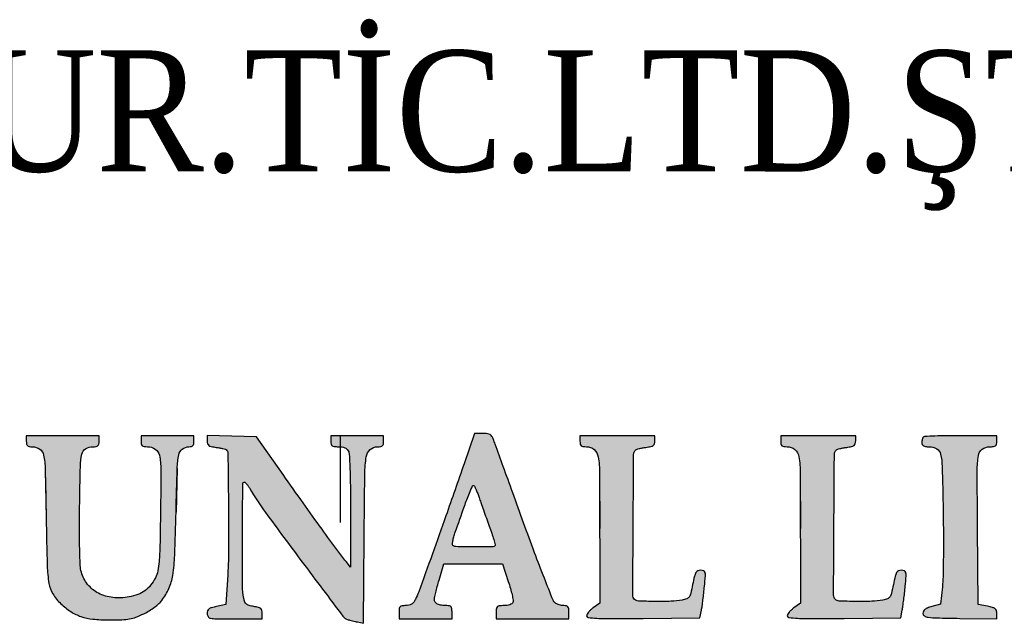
# Model space of a CAD drawing. Header units: inches. Extents: x 656 to 1264, y 0 to 424.
# Tile 9 of 15: x 1226 to 1241, y 9 to 18. Entities that reach past the tile are written whole.
import ezdxf
from ezdxf.enums import TextEntityAlignment as Align

# ---------------------------------------------------------------- set-up
doc = ezdxf.new("R2010")
doc.units = ezdxf.units.IN
doc.header["$MEASUREMENT"] = 0
doc.layers.add('.', color=7, linetype='Continuous', lineweight=15)
doc.layers.add('ANTET', color=7, linetype='Continuous', lineweight=15)
doc.styles.add('LOGO_TEXT', font='GARA.TTF', dxfattribs={"width": 0.75, "height": 8000.000000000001})

msp = doc.modelspace()

# ---------------------------------------------------------------- hatches: boundary and pattern name
at = {"layer": '.', "lineweight": 30}
h = msp.add_hatch(color=154, dxfattribs=at)
h.dxf.hatch_style = 1
edge = h.paths.add_edge_path()
edge.add_arc((1225.969810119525, 10.31831853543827), 2.453248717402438, 350.8924574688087, 357.8137453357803)
edge.add_arc((1189.169741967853, 11.72315875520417), 39.2801219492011, 357.8137955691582, 358.7291480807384)
edge.add_arc((1304.114133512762, 9.173188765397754), 75.69255086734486, 178.2430348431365, 178.7291314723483, ccw=False)
edge.add_arc((1229.667172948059, 11.45680731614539), 1.210574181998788, 168.8256833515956, 178.2430143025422, ccw=False)
edge.add_arc((1228.619957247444, 11.66367373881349), 0.1431218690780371, 127.9298456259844, 168.8256500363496, ccw=False)
edge.add_arc((1228.630632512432, 11.64997509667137), 0.1604889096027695, 90.38997477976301, 127.92976083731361, ccw=False)
edge.add_arc((1228.628495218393, 11.96398887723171), 0.1535321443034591, 270.3899654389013, 283.7423991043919)
edge.add_arc((1228.654763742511, 11.85657675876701), 0.04295457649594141, 283.74233723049, 318.1867463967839)
edge.add_arc((1228.649937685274, 11.8608938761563), 0.04942978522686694, 318.1866469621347, 349.6259781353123)
edge.add_line((1228.69855945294, 11.85199289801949), (1228.701257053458, 11.8717358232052))
edge.add_line((1228.701257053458, 11.8717358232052), (1228.702158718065, 11.89164178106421))
edge.add_line((1228.702158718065, 11.89164178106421), (1228.702158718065, 11.97232904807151))
edge.add_line((1228.702158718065, 11.97232904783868), (1228.314859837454, 11.97232904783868))
edge.add_line((1228.314859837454, 11.97232904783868), (1227.927560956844, 11.97232904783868))
edge.add_line((1227.927560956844, 11.97232904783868), (1227.927560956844, 11.89164178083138))
edge.add_arc((1228.153865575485, 11.8916418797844), 0.2263046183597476, 180.0000249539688, 190.8323121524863)
edge.add_arc((1227.971386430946, 11.85672546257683), 0.0405149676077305, 190.8323224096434, 229.5140437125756)
edge.add_arc((1227.978042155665, 11.86452214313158), 0.05076615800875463, 229.5140135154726, 262.7200198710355)
edge.add_arc((1228.022080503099, 12.20925682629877), 0.3983023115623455, 262.720128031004, 269.9999726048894)
edge.add_arc((1228.022080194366, 11.60616438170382), 0.2047901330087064, 55.90290472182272, 89.9999669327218, ccw=False)
edge.add_arc((1228.056586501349, 11.65713586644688), 0.1432370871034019, 11.365839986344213, 55.902833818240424, ccw=False)
edge.add_arc((1227.177778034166, 11.48048308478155), 1.039624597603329, -0.06416903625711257, 11.36579101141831, ccw=False)
edge.add_line((1228.217401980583, 11.47931874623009), (1228.216110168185, 11.17042049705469))
edge.add_line((1228.216110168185, 11.17042049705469), (1228.212927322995, 10.8615359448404))
edge.add_arc((1158.44936809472, 11.79402480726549), 69.76979096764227, 358.8246564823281, 359.2342062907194, ccw=False)
edge.add_arc((1224.211688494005, 10.4448132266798), 3.993631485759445, 355.5328887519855, 358.82464860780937, ccw=False)
edge.add_arc((1227.109137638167, 10.21845270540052), 1.0873536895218, 348.1756458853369, 355.5328750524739, ccw=False)
edge.add_arc((1227.766275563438, 10.08087798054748), 0.4159692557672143, 333.1002072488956, 348.1756351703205, ccw=False)
edge.add_arc((1227.572771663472, 10.17904693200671), 0.6329505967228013, 321.540650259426, 333.1002314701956, ccw=False)
edge.add_arc((1227.735851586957, 10.04951613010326), 0.4246880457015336, 305.95209080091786, 321.5406476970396, ccw=False)
edge.add_arc((1227.723423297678, 10.06665148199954), 0.4458560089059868, 290.7959475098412, 305.9521538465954, ccw=False)
edge.add_arc((1227.613595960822, 10.35583556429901), 0.7551931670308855, 280.58206474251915, 290.7959484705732, ccw=False)
edge.add_arc((1227.605074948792, 10.40145064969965), 0.8015973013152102, 263.6084080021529, 280.5820056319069, ccw=False)
edge.add_arc((1227.582396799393, 10.19900472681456), 0.5978851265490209, 242.4627871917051, 263.60843493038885, ccw=False)
edge.add_arc((1227.543139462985, 10.12371252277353), 0.5129730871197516, 219.3908523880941, 242.46283884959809, ccw=False)
edge.add_arc((1227.516234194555, 10.1016197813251), 0.4781595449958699, 195.0706837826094, 219.390880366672, ccw=False)
edge.add_arc((1227.499449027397, 10.09710006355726), 0.4607765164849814, 182.9700783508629, 195.0706904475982, ccw=False)
edge.add_arc((1235.393735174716, 10.5066874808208), 8.36568104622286, 181.5044672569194, 182.9700733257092, ccw=False)
edge.add_arc((1237.777398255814, 10.56929019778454), 10.75016606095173, 180.0012678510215, 181.5044583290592, ccw=False)
edge.add_arc((1255.151575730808, 10.56966524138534), 28.12434353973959, 179.2680943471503, 180.0012486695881, ccw=False)
edge.add_arc((1288.812745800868, 10.13959867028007), 61.78826083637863, 178.7154886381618, 179.268048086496, ccw=False)
edge.add_arc((1227.958094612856, 11.5041237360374), 0.9183134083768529, 167.4614997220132, 178.7154208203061, ccw=False)
edge.add_arc((1227.178612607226, 11.6774802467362), 0.119786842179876, 120.64608397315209, 167.4614565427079, ccw=False)
edge.add_arc((1227.226774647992, 11.59619238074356), 0.2142712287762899, 90.31898445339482, 120.6461393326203, ccw=False)
edge.add_arc((1227.223823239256, 12.12629390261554), 0.3158385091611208, 270.3190077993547, 278.7681397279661)
edge.add_arc((1227.264565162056, 11.86214596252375), 0.04856703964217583, 278.7680786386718, 312.4478810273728)
edge.add_arc((1227.268674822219, 11.8576527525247), 0.04247784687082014, 312.447973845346, 349.2931665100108)
edge.add_arc((1227.088908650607, 11.89164207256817), 0.2254290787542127, 349.2931810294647, 359.9999259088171)
edge.add_line((1227.314337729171, 11.89164178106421), (1227.314337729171, 11.97232904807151))
edge.add_line((1227.314337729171, 11.97232904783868), (1226.249265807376, 11.97232904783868))
edge.add_line((1226.249265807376, 11.97232904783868), (1226.249265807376, 11.89164178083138))
edge.add_arc((1226.474694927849, 11.89164207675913), 0.2254291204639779, 180.0000751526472, 190.7068180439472)
edge.add_arc((1226.294928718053, 11.85765276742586), 0.04247786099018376, 190.7068506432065, 227.5520354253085)
edge.add_arc((1226.299038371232, 11.86214594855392), 0.0485670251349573, 227.5521126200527, 261.2319225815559)
edge.add_arc((1226.339780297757, 12.12629390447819), 0.3158385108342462, 261.2318602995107, 269.6809921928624)
edge.add_arc((1226.336955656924, 11.6189662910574), 0.1914969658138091, 55.096580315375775, 89.68100871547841, ccw=False)
edge.add_arc((1226.367406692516, 11.6626109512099), 0.1382792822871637, 10.98565073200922, 55.09665680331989, ccw=False)
edge.add_arc((1225.29730090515, 11.45488290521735), 1.228360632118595, 1.3733308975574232, 10.985589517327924, ccw=False)
edge.add_arc((1130.956121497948, 9.19334134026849), 95.59664292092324, 0.945803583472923, 1.3732295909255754, ccw=False)
edge.add_arc((1292.405105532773, 11.85869401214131), 65.87434069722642, 180.9458120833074, 181.556812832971)
edge.add_arc((1228.370128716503, 10.11834165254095), 1.815718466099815, 181.5569060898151, 189.7094054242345)
edge.add_arc((1227.013621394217, 9.886240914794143), 0.4394979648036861, 189.7094691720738, 211.3513029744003)
edge.add_arc((1227.212803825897, 10.00759009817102), 0.6727344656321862, 211.3512995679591, 227.0831135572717)
edge.add_arc((1227.496978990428, 10.31321667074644), 1.090063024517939, 227.0830549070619, 236.9158483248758)
edge.add_arc((1227.255190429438, 9.942089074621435), 0.6471212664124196, 236.9158319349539, 251.4464784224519)
edge.add_arc((1227.306956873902, 10.09632485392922), 0.8098125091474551, 251.4465040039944, 264.1371373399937)
edge.add_arc((1227.466700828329, 11.65200943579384), 2.373677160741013, 264.1371700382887, 269.8279920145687)
edge.add_arc((1227.47665334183, 14.96964904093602), 5.691331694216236, 269.8280667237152, 271.7332230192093)
edge.add_arc((1227.625523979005, 10.04988847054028), 0.7693192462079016, 271.7332035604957, 280.0669818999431)
edge.add_arc((1227.671841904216, 9.788994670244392), 0.5043458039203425, 280.0668966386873, 291.0576468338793)
edge.add_arc((1227.345354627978, 10.63697619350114), 1.413007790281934, 291.0575860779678, 296.1533198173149)
edge.add_arc((1227.571970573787, 10.17548389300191), 0.8988775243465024, 296.1532958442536, 301.765325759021)
edge.add_arc((1227.434945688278, 10.3967802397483), 1.159161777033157, 301.7653542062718, 306.4031567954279)
edge.add_arc((1227.503179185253, 10.30424115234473), 1.044186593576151, 306.4031599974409, 311.1486347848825)
edge.add_arc((1227.981304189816, 9.757094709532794), 0.3175692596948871, 311.1485998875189, 322.6658921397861)
edge.add_arc((1227.565678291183, 10.07410749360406), 0.8402948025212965, 322.665918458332, 336.480592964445)
edge.add_arc((1227.607943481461, 10.05571186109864), 0.7941998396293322, 336.4806709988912, 350.8923888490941)
h = msp.add_hatch(color=154, dxfattribs=at)
h.dxf.hatch_style = 1
h.paths.add_polyline_path([(1230.808493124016, 10.28672030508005, -0.001673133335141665), (1230.576158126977, 10.6053655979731, -0.001863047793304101), (1230.300709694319, 10.98880799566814, -0.001493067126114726), (1230.007335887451, 11.40304301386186), (1229.618054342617, 11.95619159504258), (1229.25693125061, 11.96531735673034), (1228.895808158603, 11.97444311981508), (1228.895808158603, 11.89694845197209, 0.07048194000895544), (1228.901696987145, 11.85538053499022, 0.167497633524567), (1228.919436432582, 11.83018090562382, 0.1044952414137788), (1228.955328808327, 11.81426969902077, 0.01892809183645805), (1229.027573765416, 11.80178024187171, -0.00970585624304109), (1229.079225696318, 11.79382878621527, -0.01324572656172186), (1229.125395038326, 11.78453491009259, -0.01006031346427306), (1229.163139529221, 11.77508771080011, -0.1307428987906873), (1229.175555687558, 11.76788962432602, -0.195293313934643), (1229.19815019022, 11.71439908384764, -0.0006819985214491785), (1229.207077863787, 11.00432788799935, -0.00388211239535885), (1229.209313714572, 10.35514427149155, -0.01377120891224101), (1229.196053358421, 9.939088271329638), (1229.17014486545, 9.503442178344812), (1229.032975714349, 9.474578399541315, 0.01914482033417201), (1228.959641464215, 9.456189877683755, 0.09256464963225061), (1228.921480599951, 9.436873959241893, 0.1501429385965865), (1228.902369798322, 9.410079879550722, 0.08054907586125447), (1228.895808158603, 9.369613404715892, 0.1602335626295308), (1228.910141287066, 9.326036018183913, 0.1894233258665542), (1228.946651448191, 9.30310255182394, 0.0442427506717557), (1229.031117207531, 9.294797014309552, 0.00239683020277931), (1229.299224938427, 9.293511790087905), (1229.702680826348, 9.293511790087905), (1229.702680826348, 9.373817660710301, 0.06456011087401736), (1229.697088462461, 9.416948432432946, 0.1611696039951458), (1229.679952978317, 9.443247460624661, 0.1081295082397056), (1229.64538256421, 9.460302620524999, 0.02108394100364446), (1229.576896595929, 9.474237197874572, -0.02560999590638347), (1229.507998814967, 9.488905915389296, -0.1050656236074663), (1229.470137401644, 9.50815467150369, -0.1279554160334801), (1229.447349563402, 9.53898192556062, -0.04619206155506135), (1229.43165951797, 9.591615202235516, -0.04848677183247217), (1229.412761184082, 9.77902902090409, -0.00176054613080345), (1229.412704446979, 10.49714788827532, -0.0003830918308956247), (1229.415969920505, 11.27311004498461, -0.4127575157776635), (1229.437522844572, 11.29455600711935, -0.1938227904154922), (1229.450485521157, 11.28933495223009, -0.02395481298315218), (1229.471829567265, 11.26674742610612, -0.02545526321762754), (1229.495495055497, 11.23614757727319, -0.01846137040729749), (1229.518758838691, 11.1998913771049, 0.02435218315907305), (1229.751363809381, 10.84660409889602, 0.003181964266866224), (1230.287234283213, 10.12282909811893, 0.000749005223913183), (1230.882272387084, 9.332212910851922, 0.1674811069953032), (1230.958549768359, 9.28089347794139, 0.00478517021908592), (1230.984156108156, 9.274333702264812, 0.001797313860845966), (1231.020125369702, 9.265622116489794, 0.001781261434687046), (1231.059377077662, 9.256412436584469, 0.002165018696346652), (1231.096216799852, 9.248074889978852), (1231.182632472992, 9.228910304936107), (1231.19304715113, 10.48872835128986, -0.001288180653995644), (1231.203091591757, 11.41504603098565, -0.03346513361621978), (1231.223142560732, 11.66413307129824, -0.1760974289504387), (1231.279610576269, 11.76852431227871, -0.1821651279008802), (1231.389044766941, 11.8104602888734, 0.03688299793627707), (1231.435431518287, 11.81414651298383, 0.1480203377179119), (1231.460806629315, 11.82630845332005, 0.1621698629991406), (1231.473876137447, 11.84976108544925, 0.04675129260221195), (1231.477800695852, 11.89164207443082), (1231.477800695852, 11.97232904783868), (1231.090501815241, 11.97232904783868), (1230.703202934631, 11.97232904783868), (1230.703202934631, 11.89164198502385, 0.05052512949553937), (1230.707649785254, 11.84774799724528, 0.1881312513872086), (1230.722454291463, 11.82484518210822, 0.135166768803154), (1230.752395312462, 11.81370051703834, 0.02191007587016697), (1230.8150298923, 11.81095451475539, -0.03478374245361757), (1230.867496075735, 11.80730013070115, -0.06681934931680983), (1230.908035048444, 11.79597059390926, -0.08240934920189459), (1230.938397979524, 11.77649146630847, -0.08634812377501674), (1230.960266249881, 11.74852719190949, -0.1101586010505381), (1230.974933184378, 11.69593530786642, -0.003846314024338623), (1230.984491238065, 11.48295103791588, -0.006361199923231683), (1230.991099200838, 11.21254027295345, -0.003147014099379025), (1230.99295944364, 10.86905036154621), (1230.992241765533, 10.05197209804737), (1230.927124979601, 10.13265708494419, -0.01141702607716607)])
h = msp.add_hatch(color=154, dxfattribs=at)
h.dxf.hatch_style = 1
edge = h.paths.add_edge_path()
edge.add_arc((1232.148344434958, 9.390336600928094), 0.4446193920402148, 172.9731682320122, 180.0000117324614)
edge.add_line((1231.703725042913, 9.390336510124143), (1231.703725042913, 9.293511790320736))
edge.add_line((1231.703725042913, 9.293511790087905), (1232.091023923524, 9.293511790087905))
edge.add_line((1232.091023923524, 9.293511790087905), (1232.478322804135, 9.293511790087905))
edge.add_line((1232.478322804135, 9.293511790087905), (1232.478322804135, 9.390336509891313))
edge.add_arc((1232.048704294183, 9.390336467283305), 0.4296185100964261, 5.681175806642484e-06, 6.896106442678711)
edge.add_arc((1232.422080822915, 9.435494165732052), 0.05352111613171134, 6.896193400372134, 38.87128577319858)
edge.add_arc((1232.433056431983, 9.444341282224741), 0.03942375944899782, 38.87129199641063, 78.17030803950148)
edge.add_arc((1232.400275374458, 9.287832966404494), 0.199328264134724, 78.17027668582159, 90.0000486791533)
edge.add_arc((1232.400275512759, 10.00606162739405), 0.5189003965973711, 261.59500711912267, 269.999966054, ccw=False)
edge.add_arc((1232.353148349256, 9.6871085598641), 0.1964844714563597, 244.2419166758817, 261.59497011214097, ccw=False)
edge.add_arc((1232.311712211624, 9.601233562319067), 0.1011352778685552, 218.750790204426, 244.24192732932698, ccw=False)
edge.add_arc((1232.277889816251, 9.574087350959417), 0.05776626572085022, 179.9999536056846, 218.7507110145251, ccw=False)
edge.add_arc((1232.359438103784, 9.574087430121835), 0.1393145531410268, 167.5138813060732, 180.0000133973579, ccw=False)
edge.add_line((1232.223418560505, 9.604207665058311), (1232.240546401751, 9.67809470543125))
edge.add_line((1232.240546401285, 9.67809470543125), (1232.263022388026, 9.765985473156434))
edge.add_line((1232.263022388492, 9.765985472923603), (1232.289648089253, 9.861108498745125))
edge.add_line((1232.289648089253, 9.861108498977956), (1232.359172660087, 10.10038445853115))
edge.add_line((1232.359172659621, 10.10038445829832), (1232.491159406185, 10.3673854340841))
edge.add_arc((1232.507514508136, 10.38382037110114), 0.02318612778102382, 174.8836953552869, 225.1394994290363, ccw=False)
edge.add_arc((1233.053135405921, 10.33496893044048), 0.5709895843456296, 169.9554569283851, 174.8837388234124, ccw=False)
edge.add_arc((1233.120269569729, 10.32307721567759), 0.6391688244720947, 164.4347858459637, 169.9554279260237, ccw=False)
edge.add_arc((1233.511338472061, 10.2141456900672), 1.045125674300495, 160.6151657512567, 164.4348375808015, ccw=False)
edge.add_line((1232.525460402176, 10.56103487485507), (1232.660732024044, 10.94181415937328))
edge.add_arc((1237.319217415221, 9.27104834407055), 4.949034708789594, 157.947394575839, 160.2696277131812, ccw=False)
edge.add_arc((1234.814631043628, 10.28564195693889), 2.246748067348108, 154.9367682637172, 157.9473735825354, ccw=False)
edge.add_arc((1232.791136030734, 11.23193329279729), 0.01291742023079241, 41.980593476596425, 154.9367774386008, ccw=False)
edge.add_arc((1232.745438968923, 11.19081555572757), 0.07439009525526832, 25.2196333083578, 41.98055673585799, ccw=False)
edge.add_line((1232.812738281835, 11.22251238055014), (1232.832266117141, 11.17904986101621))
edge.add_line((1232.832266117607, 11.17904986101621), (1232.853589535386, 11.12619937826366))
edge.add_line((1232.853589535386, 11.12619937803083), (1232.874324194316, 11.06863165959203))
edge.add_line((1232.87432419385, 11.06863166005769), (1232.9000143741, 10.994508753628))
edge.add_line((1232.9000143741, 10.99450875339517), (1232.93840857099, 10.88598021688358))
edge.add_line((1232.93840857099, 10.88598021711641), (1232.981351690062, 10.76580844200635))
edge.add_line((1232.981351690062, 10.76580844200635), (1233.022893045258, 10.6507893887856))
edge.add_line((1233.022893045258, 10.65078938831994), (1233.059824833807, 10.54526751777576))
edge.add_arc((1230.632565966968, 9.727558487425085), 2.561295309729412, 16.47880703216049, 18.617940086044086, ccw=False)
edge.add_line((1233.088655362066, 10.45409723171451), (1233.110988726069, 10.37644503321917))
edge.add_arc((1233.098717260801, 10.37301594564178), 0.01274156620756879, -45.000085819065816, 15.61226988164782, ccw=False)
edge.add_arc((1233.0658959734, 10.40583717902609), 0.0591578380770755, 270.36860528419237, 315.00001844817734, ccw=False)
edge.add_line((1233.06627655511, 10.34668056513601), (1232.799595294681, 10.34655349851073))
edge.add_line((1232.799595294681, 10.3465534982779), (1232.533147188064, 10.34962077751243))
edge.add_arc((1232.534217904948, 10.41065406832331), 0.06104268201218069, 225.1394679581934, 268.9949539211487, ccw=False)
edge.add_line((1232.491159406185, 10.36738543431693), (1232.359172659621, 10.10038445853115))
edge.add_line((1232.359172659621, 10.10038445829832), (1232.787258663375, 10.10038445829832))
edge.add_line((1232.787258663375, 10.10038445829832), (1233.21534469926, 10.10038445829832))
edge.add_line((1233.21534469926, 10.10038445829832), (1233.30170582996, 9.841065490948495))
edge.add_arc((1230.961557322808, 9.06172668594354), 2.466508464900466, 15.920373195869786, 18.419286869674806, ccw=False)
edge.add_arc((1231.746880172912, 9.285735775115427), 1.649861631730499, 12.542619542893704, 15.920304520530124, ccw=False)
edge.add_arc((1231.684934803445, 9.271956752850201), 1.713320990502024, 9.862370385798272, 12.542544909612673, ccw=False)
edge.add_arc((1233.315327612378, 9.555402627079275), 0.05847287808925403, -20.993643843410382, 9.862326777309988, ccw=False)
edge.add_arc((1233.329816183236, 9.549842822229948), 0.04295417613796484, 305.47526461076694, 339.0063654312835, ccw=False)
edge.add_arc((1233.286274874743, 9.610940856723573), 0.1179796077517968, 289.69452269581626, 305.47537892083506, ccw=False)
edge.add_arc((1233.261780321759, 9.67937197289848), 0.1906624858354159, 277.38687484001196, 289.69453578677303, ccw=False)
edge.add_arc((1233.237796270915, 9.864366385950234), 0.377205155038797, 269.9999680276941, 277.38695968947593, ccw=False)
edge.add_arc((1233.23779517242, 8.681971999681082), 0.8051892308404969, 89.99993683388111, 94.79306285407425)
edge.add_arc((1233.174832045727, 9.432869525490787), 0.05165658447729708, 94.79300137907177, 130.3487453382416)
edge.add_arc((1233.167605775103, 9.44137571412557), 0.04049530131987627, 130.3486940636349, 172.6247007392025)
edge.add_arc((1233.561915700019, 9.390336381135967), 0.438094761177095, 172.6246665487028, 179.9999831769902)
edge.add_line((1233.123820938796, 9.390336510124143), (1233.123820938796, 9.293511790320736))
edge.add_line((1233.123820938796, 9.293511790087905), (1233.656356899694, 9.293511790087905))
edge.add_line((1233.656356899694, 9.293511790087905), (1234.188892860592, 9.293511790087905))
edge.add_line((1234.188892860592, 9.293511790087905), (1234.188892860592, 9.390336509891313))
edge.add_arc((1233.7659359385, 9.3903363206), 0.4229569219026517, 2.568507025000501e-05, 6.907574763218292)
edge.add_arc((1234.130261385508, 9.434473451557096), 0.05596766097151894, 6.907538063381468, 37.58277497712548)
edge.add_arc((1234.143868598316, 9.444945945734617), 0.03879706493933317, 37.58272231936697, 76.77848540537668)
edge.add_arc((1234.114374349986, 9.319408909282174), 0.1677523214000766, 76.77846368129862, 90.00001831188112)
edge.add_arc((1234.114374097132, 9.667052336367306), 0.1798911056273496, 259.6166934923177, 270.00006351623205, ccw=False)
edge.add_arc((1234.135309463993, 9.781307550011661), 0.296048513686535, 252.4671253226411, 259.6166897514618, ccw=False)
edge.add_arc((1234.132436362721, 9.772214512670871), 0.2865123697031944, 245.2402394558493, 252.4671902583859, ccw=False)
edge.add_arc((1234.07058712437, 9.638113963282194), 0.1388360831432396, 232.8150225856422, 245.2403657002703, ccw=False)
edge.add_arc((1234.042012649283, 9.600447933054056), 0.09155785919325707, 201.8224334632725, 232.81500477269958, ccw=False)
edge.add_line((1233.957015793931, 9.566413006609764), (1233.829364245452, 9.887823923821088))
edge.add_arc((1255.008071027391, 18.23015497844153), 22.76251542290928, 200.4918587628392, 201.49957046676, ccw=False)
edge.add_arc((1272.165942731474, 24.64241694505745), 41.07943833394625, 199.844156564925, 200.491826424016, ccw=False)
edge.add_line((1233.525824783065, 10.6974702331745), (1233.367188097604, 11.13677231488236))
edge.add_line((1233.367188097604, 11.13677231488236), (1233.228108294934, 11.52133767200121))
edge.add_line((1233.228108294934, 11.52133767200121), (1233.108959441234, 11.85037072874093))
edge.add_line((1233.108959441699, 11.85037072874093), (1233.08479663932, 11.91584796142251))
edge.add_arc((1232.828202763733, 11.81941356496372), 0.2741167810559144, 20.59747584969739, 31.48990367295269)
edge.add_arc((1232.99810952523, 11.92349140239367), 0.07486692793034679, 31.48989155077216, 60.09420722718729)
edge.add_arc((1232.985903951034, 11.90227024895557), 0.09934780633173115, 60.09419987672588, 83.8323028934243)
edge.add_arc((1232.930481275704, 11.38940009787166), 0.6152038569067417, 83.8323312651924, 89.99999426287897)
edge.add_line((1232.930481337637, 12.00460395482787), (1232.809522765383, 12.00460395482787))
edge.add_line((1232.809522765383, 12.00460395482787), (1232.655204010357, 11.56082398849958))
edge.add_line((1232.655204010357, 11.56082398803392), (1232.389173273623, 10.79854624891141))
edge.add_line((1232.389173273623, 10.79854624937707), (1232.170586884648, 10.1838696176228))
edge.add_line((1232.170586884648, 10.18386961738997), (1231.990701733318, 9.687806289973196))
edge.add_arc((1231.104502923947, 10.00988675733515), 0.9429125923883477, 332.6556137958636, 340.0268097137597, ccw=False)
edge.add_arc((1231.688234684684, 9.708027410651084), 0.2857506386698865, 322.42457669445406, 332.65561609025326, ccw=False)
edge.add_arc((1231.823809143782, 9.603713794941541), 0.1146899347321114, 302.1933735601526, 322.42451288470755, ccw=False)
edge.add_arc((1231.826635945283, 9.599223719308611), 0.1093841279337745, 281.3656869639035, 302.1933845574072, ccw=False)
edge.add_arc((1231.799720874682, 9.733120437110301), 0.2459592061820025, 270.00001604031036, 281.3657312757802, ccw=False)
edge.add_arc((1231.799721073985, 9.056350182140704), 0.4308110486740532, 90.00001733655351, 97.18507511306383)
edge.add_arc((1231.751405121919, 9.43961295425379), 0.04451481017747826, 97.18503695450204, 135.2462091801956)
edge.add_arc((1231.751807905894, 9.439213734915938), 0.04508191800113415, 135.2463154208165, 172.9732446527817)
h = msp.add_hatch(color=154, dxfattribs=at)
h.dxf.hatch_style = 1
h.paths.add_polyline_path([(1235.136077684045, 11.69926816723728, -0.1969281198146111), (1235.162606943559, 11.7626298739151, -0.1200789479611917), (1235.177954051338, 11.77196308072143, -0.01431348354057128), (1235.21648786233, 11.7829913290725, -0.01640791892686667), (1235.263818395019, 11.7934416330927, -0.01279144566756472), (1235.315848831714, 11.80178027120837, 0.01901509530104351), (1235.387740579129, 11.81422146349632, 0.1030707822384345), (1235.423770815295, 11.8300873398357, 0.1664489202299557), (1235.441636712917, 11.85507539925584, 0.07283682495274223), (1235.44761422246, 11.89589127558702), (1235.44761422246, 11.97232904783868), (1234.8989408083, 11.97232904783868), (1234.350267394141, 11.97232904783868), (1234.350267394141, 11.89164187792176, 0.04730009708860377), (1234.354299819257, 11.84911127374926, 0.170401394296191), (1234.36778797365, 11.82591125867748, 0.1459120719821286), (1234.394315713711, 11.81416520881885, 0.03177490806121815), (1234.444786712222, 11.81095451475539, -0.1783820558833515), (1234.557540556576, 11.76940583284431, -0.1773410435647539), (1234.616714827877, 11.66451955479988, -0.03872999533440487), (1234.637614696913, 11.41983163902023), (1234.640741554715, 9.523831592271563), (1234.543916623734, 9.454886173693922, 0.02948929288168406), (1234.506855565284, 9.425054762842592, 0.03434130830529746), (1234.475532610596, 9.392455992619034, 0.03671733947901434), (1234.453463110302, 9.361762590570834, 0.1383692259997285), (1234.447092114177, 9.33918147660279, 0.3796880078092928), (1234.47042521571, 9.312884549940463, 0.0183396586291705), (1234.596834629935, 9.302416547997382, 0.01241395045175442), (1234.815903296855, 9.297789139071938, 0.001668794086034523), (1235.276680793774, 9.301035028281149), (1236.106389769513, 9.309649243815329), (1236.128430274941, 9.422611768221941, 0.01289184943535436), (1236.138358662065, 9.481541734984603, 0.003936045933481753), (1236.150358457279, 9.57105881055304, 0.003942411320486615), (1236.162237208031, 9.671690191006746, 0.004298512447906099), (1236.172158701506, 9.769572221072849, 0.004466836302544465), (1236.184995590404, 9.922975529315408, 0.07653509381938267), (1236.181061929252, 9.973162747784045, 0.2518368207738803), (1236.161104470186, 9.995716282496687, 0.08847336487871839), (1236.117125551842, 10.00355973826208, 0.1037976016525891), (1236.074172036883, 9.994545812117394, 0.161154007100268), (1236.046287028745, 9.969426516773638, 0.07135236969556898), (1236.025371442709, 9.916369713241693, 0.009207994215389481), (1235.999311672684, 9.796821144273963, -0.00934197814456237), (1235.970952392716, 9.666890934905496, -0.09057725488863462), (1235.948349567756, 9.615483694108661, -0.1556470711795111), (1235.913291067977, 9.587874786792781, -0.04323077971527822), (1235.845050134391, 9.568852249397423, -0.0369708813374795), (1235.681960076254, 9.55058561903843, -0.01280281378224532), (1235.444963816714, 9.547735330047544, -0.006503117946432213), (1235.205181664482, 9.554111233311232, -0.1886429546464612), (1235.149924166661, 9.57829188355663, -0.1999508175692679), (1235.124116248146, 9.640951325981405, -0.0004530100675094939), (1235.129160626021, 10.6703262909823, -0.0004579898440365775)])
h = msp.add_hatch(color=154, dxfattribs=at)
h.dxf.hatch_style = 1
h.paths.add_polyline_path([(1238.073337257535, 11.69926816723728, -0.226609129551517), (1238.107541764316, 11.76947907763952, -0.0171933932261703), (1238.153747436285, 11.7829913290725, -0.01640791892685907), (1238.201077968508, 11.7934416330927, -0.01279144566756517), (1238.253108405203, 11.80178027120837, 0.01901509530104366), (1238.325000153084, 11.81422146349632, 0.1030707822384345), (1238.36103038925, 11.8300873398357, 0.166448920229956), (1238.378896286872, 11.85507539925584, 0.07283682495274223), (1238.384873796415, 11.89589127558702), (1238.384873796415, 11.97232904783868), (1237.836200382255, 11.97232904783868), (1237.28752696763, 11.97232904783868), (1237.28752696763, 11.89164187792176, 0.04730009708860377), (1237.291559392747, 11.84911127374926, 0.170401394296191), (1237.305047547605, 11.82591125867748, 0.1459120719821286), (1237.331575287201, 11.81416520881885, 0.03177490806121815), (1237.382046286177, 11.81095451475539, -0.1783820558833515), (1237.494800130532, 11.76940583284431, -0.1773410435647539), (1237.553974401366, 11.66451955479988, -0.03872976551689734), (1237.574874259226, 11.41983309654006, -0.001946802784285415), (1237.578001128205, 10.61675817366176), (1237.578001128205, 9.523831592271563), (1237.481176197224, 9.454886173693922, 0.02948929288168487), (1237.444115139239, 9.425054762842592, 0.03434130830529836), (1237.412792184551, 9.392455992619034, 0.03671733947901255), (1237.390722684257, 9.361762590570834, 0.1383692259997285), (1237.384351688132, 9.33918147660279, 0.3796880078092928), (1237.407684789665, 9.312884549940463, 0.0183396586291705), (1237.534094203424, 9.302416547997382, 0.01241395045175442), (1237.753162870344, 9.297789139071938, 0.001668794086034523), (1238.213940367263, 9.301035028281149), (1239.043649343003, 9.309649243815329), (1239.065689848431, 9.422611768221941, 0.01289184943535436), (1239.075618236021, 9.481541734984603, 0.003936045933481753), (1239.087618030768, 9.57105881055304, 0.003942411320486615), (1239.099496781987, 9.671690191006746, 0.004298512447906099), (1239.109418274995, 9.769572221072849, 0.004466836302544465), (1239.122255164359, 9.922975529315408, 0.07653509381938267), (1239.118321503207, 9.973162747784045, 0.2518368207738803), (1239.098364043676, 9.995716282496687, 0.08847336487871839), (1239.054385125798, 10.00355973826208, 0.1037976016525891), (1239.011431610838, 9.994545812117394, 0.161154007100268), (1238.983546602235, 9.969426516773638, 0.07135236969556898), (1238.962631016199, 9.916369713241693, 0.009207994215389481), (1238.936571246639, 9.796821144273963, -0.00934197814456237), (1238.908211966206, 9.666890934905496, -0.09057725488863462), (1238.885609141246, 9.615483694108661, -0.1556470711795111), (1238.850550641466, 9.587874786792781, -0.04323077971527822), (1238.782309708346, 9.568852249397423, -0.0369708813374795), (1238.619219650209, 9.55058561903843, -0.01280281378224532), (1238.382223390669, 9.547735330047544, -0.006503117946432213), (1238.142441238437, 9.554111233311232, -0.1886429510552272), (1238.087183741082, 9.578291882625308, -0.1999508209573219), (1238.061375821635, 9.640951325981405, -0.0004530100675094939), (1238.066420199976, 10.6703262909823, -0.0004579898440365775)])
h = msp.add_hatch(color=154, dxfattribs=at)
h.dxf.hatch_style = 1
h.paths.add_polyline_path([(1240.167393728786, 10.63184978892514, -0.001444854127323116), (1240.163546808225, 11.45906163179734, -0.03791583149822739), (1240.179972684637, 11.68052359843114, -0.1962384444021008), (1240.235282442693, 11.77334440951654, -0.161674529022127), (1240.345331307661, 11.8104602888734, 0.02537104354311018), (1240.402973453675, 11.81365941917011, 0.1390032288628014), (1240.431617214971, 11.82518024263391, 0.1806013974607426), (1240.445929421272, 11.84827461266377, 0.04940206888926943), (1240.450224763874, 11.89164182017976), (1240.450224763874, 11.97232904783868), (1239.923062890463, 11.97232904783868, 0.003815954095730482), (1239.719449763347, 11.97077506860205, 0.005983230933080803), (1239.54443358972, 11.96600818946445, 0.0020048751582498), (1239.394058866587, 11.95950703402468, 0.2855022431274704), (1239.367751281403, 11.94224492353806, 0.04082415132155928), (1239.359198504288, 11.91823523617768, 0.03246439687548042), (1239.35446476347, 11.89435581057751, 0.03271008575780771), (1239.352877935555, 11.87012510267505, 0.1036066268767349), (1239.358802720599, 11.84183960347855, 0.1615505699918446), (1239.375317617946, 11.82350718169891, 0.1014923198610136), (1239.406049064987, 11.81349735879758, 0.02697605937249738), (1239.457771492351, 11.81046028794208, -0.1288009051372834), (1239.56998863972, 11.78049951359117, -0.2115130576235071), (1239.627464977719, 11.70278805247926, -0.04838112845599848), (1239.649985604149, 11.52099253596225, -0.002159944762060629), (1239.664076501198, 10.88763402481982, -0.003216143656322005), (1239.66811072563, 10.53660565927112, -0.003635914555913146), (1239.667365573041, 10.1996442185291, -0.00332108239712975), (1239.662746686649, 9.913232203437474, -0.01988097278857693), (1239.653424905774, 9.764335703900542), (1239.627214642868, 9.508972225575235), (1239.498115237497, 9.472826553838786, 0.02444794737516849), (1239.436759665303, 9.452365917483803, 0.07178564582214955), (1239.398076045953, 9.430519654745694, 0.1100869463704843), (1239.376669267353, 9.404797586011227, 0.1192602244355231), (1239.369015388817, 9.37316498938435, 0.2665835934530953), (1239.389671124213, 9.337176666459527, 0.09923089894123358), (1239.446883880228, 9.317523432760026, 0.0271459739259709), (1239.571031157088, 9.307721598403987, 0.002035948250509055), (1239.909611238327, 9.300800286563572), (1240.450224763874, 9.291951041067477), (1240.450224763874, 9.371519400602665, 0.07186601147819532), (1240.444020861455, 9.414459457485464, 0.1569657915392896), (1240.425496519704, 9.441631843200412, 0.09818070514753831), (1240.387956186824, 9.460480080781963, 0.01860114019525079), (1240.313055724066, 9.478205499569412), (1240.175888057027, 9.505323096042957)])

# ---------------------------------------------------------------- linework, layer by layer
at = {"color": 7}
msp.add_line((1230.843294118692, 11.97232904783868), (1230.843294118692, 10.70446746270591), dxfattribs=at)
msp.add_line((1230.843294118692, 11.97232904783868), (1230.843294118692, 10.70446746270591), dxfattribs=at)
msp.add_line((1230.843294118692, 11.97232904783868), (1230.843294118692, 10.70446746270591), dxfattribs=at)
msp.add_line((1230.843294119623, 11.97232904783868), (1230.843294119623, 10.70446746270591))
at = {"color": 154}
for points in [[(1226.249265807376, 11.89164178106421, 0.046751), (1226.253190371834, 11.84976105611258, 0.162167), (1226.266259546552, 11.82630875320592, 0.148023), (1226.291635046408, 11.8141465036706, 0.036883), (1226.338021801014, 11.8104602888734, -0.152059), (1226.446529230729, 11.77601634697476, -0.194883), (1226.503152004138, 11.68896188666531, -0.041966), (1226.525308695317, 11.48432284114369, -0.001865), (1226.53973996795, 10.77132041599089, 0.002666), (1226.555080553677, 10.06900895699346, 0.035587), (1226.580418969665, 9.81211857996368, 0.094712), (1226.638293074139, 9.657577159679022, 0.068751), (1226.754714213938, 9.514918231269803, 0.04293), (1226.901946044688, 9.399885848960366, 0.063487), (1227.049282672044, 9.328600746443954, 0.05543), (1227.224236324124, 9.290748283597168, 0.024836), (1227.459574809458, 9.278342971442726, 0.008313), (1227.64879242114, 9.280921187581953, 0.036379), (1227.760000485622, 9.292413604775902, 0.047993), (1227.853056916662, 9.318329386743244, 0.022238), (1227.968172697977, 9.36863528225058, 0.024492), (1228.045176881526, 9.411247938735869, 0.020239), (1228.122865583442, 9.463816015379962, 0.020709), (1228.190269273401, 9.517963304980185, 0.050296), (1228.23380750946, 9.56450107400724, 0.060351), (1228.336165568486, 9.738779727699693, 0.062966), (1228.392130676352, 9.92999857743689, 0.030209), (1228.421273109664, 10.2247317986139, 0.003994), (1228.440201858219, 10.85197547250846, -0.002121), (1228.45716790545, 11.49392398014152, -0.041114), (1228.479548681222, 11.69141006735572, -0.18036), (1228.531980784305, 11.77656311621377, -0.165279), (1228.629540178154, 11.8104602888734, 0.058327), (1228.664967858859, 11.81485180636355, 0.151434), (1228.686778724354, 11.82793873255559, 0.138047), (1228.69855945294, 11.85199289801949, 0.045296), (1228.702158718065, 11.89164178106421), (1228.702158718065, 11.97232904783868), (1228.314859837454, 11.97232904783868), (1227.927560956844, 11.97232904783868), (1227.927560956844, 11.89164178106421, 0.0473), (1227.931593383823, 11.84911126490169, 0.170402), (1227.945081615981, 11.82591119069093, 0.145911), (1227.971609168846, 11.81416522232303, 0.031775), (1228.022080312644, 11.81095451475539, -0.149884), (1228.136884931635, 11.77574878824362, -0.196813), (1228.197014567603, 11.6853640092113, -0.049914), (1228.217401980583, 11.47931874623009, -0.003061), (1228.212927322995, 10.8615359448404, -0.001787), (1228.20447972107, 10.36289460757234, -0.014364), (1228.193188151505, 10.1337619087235, -0.032113), (1228.173418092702, 9.995640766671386, -0.065874), (1228.13723659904, 9.892680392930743, -0.050481), (1228.068403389, 9.785377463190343, -0.068123), (1227.985189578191, 9.705727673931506, -0.066228), (1227.881720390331, 9.649842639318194, -0.044596), (1227.752282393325, 9.613486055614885, -0.074197), (1227.515838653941, 9.60483586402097, -0.092528), (1227.305979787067, 9.668853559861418, -0.101012), (1227.14669595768, 9.798176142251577, -0.106517), (1227.054520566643, 9.977293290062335, -0.052848), (1227.039291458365, 10.07322518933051, -0.006395), (1227.030937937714, 10.28704744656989, -0.006559), (1227.02723219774, 10.5690523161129, -0.003199), (1227.029526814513, 10.92892043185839, -0.002411), (1227.040011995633, 11.52471072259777, -0.049144), (1227.061682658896, 11.70348553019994, -0.20716), (1227.117553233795, 11.78053673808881, -0.133105), (1227.225581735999, 11.8104602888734, 0.036883), (1227.271968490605, 11.8141465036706, 0.148023), (1227.29734399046, 11.82630875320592, 0.162167), (1227.310413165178, 11.84976105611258, 0.046751), (1227.314337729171, 11.89164178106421), (1227.314337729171, 11.97232904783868), (1226.781801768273, 11.97232904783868), (1226.249265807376, 11.97232904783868)], [(1226.249265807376, 11.89164178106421, 0.046751), (1226.253190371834, 11.84976105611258, 0.162167), (1226.266259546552, 11.82630875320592, 0.148023), (1226.291635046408, 11.8141465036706, 0.036883), (1226.338021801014, 11.8104602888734, -0.152059), (1226.446529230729, 11.77601634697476, -0.194883), (1226.503152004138, 11.68896188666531, -0.041966), (1226.525308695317, 11.48432284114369, -0.001865), (1226.53973996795, 10.77132041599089, 0.002666), (1226.555080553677, 10.06900895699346, 0.035587), (1226.580418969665, 9.81211857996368, 0.094712), (1226.638293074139, 9.657577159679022, 0.068751), (1226.754714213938, 9.514918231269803, 0.04293), (1226.901946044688, 9.399885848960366, 0.063487), (1227.049282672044, 9.328600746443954, 0.05543), (1227.224236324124, 9.290748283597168, 0.024836), (1227.459574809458, 9.278342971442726, 0.008313), (1227.64879242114, 9.280921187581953, 0.036379), (1227.760000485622, 9.292413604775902, 0.047993), (1227.853056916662, 9.318329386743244, 0.022238), (1227.968172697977, 9.36863528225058, 0.024492), (1228.045176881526, 9.411247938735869, 0.020239), (1228.122865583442, 9.463816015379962, 0.020709), (1228.190269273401, 9.517963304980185, 0.050296), (1228.23380750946, 9.56450107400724, 0.060351), (1228.336165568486, 9.738779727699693, 0.062966), (1228.392130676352, 9.92999857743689, 0.030209), (1228.421273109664, 10.2247317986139, 0.003994), (1228.440201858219, 10.85197547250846, -0.002121), (1228.45716790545, 11.49392398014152, -0.041114), (1228.479548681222, 11.69141006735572, -0.18036), (1228.531980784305, 11.77656311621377, -0.165279), (1228.629540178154, 11.8104602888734, 0.058327), (1228.664967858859, 11.81485180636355, 0.151434), (1228.686778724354, 11.82793873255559, 0.138047), (1228.69855945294, 11.85199289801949, 0.045296), (1228.702158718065, 11.89164178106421), (1228.702158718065, 11.97232904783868), (1228.314859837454, 11.97232904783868), (1227.927560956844, 11.97232904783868), (1227.927560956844, 11.89164178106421, 0.0473), (1227.931593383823, 11.84911126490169, 0.170402), (1227.945081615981, 11.82591119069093, 0.145911), (1227.971609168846, 11.81416522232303, 0.031775), (1228.022080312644, 11.81095451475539, -0.149884), (1228.136884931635, 11.77574878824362, -0.196813), (1228.197014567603, 11.6853640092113, -0.049914), (1228.217401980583, 11.47931874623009, -0.003061), (1228.212927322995, 10.8615359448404, -0.001787), (1228.20447972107, 10.36289460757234, -0.014364), (1228.193188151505, 10.1337619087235, -0.032113), (1228.173418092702, 9.995640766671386, -0.065874), (1228.13723659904, 9.892680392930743, -0.050481), (1228.068403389, 9.785377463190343, -0.068123), (1227.985189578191, 9.705727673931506, -0.066228), (1227.881720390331, 9.649842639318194, -0.044596), (1227.752282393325, 9.613486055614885, -0.074197), (1227.515838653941, 9.60483586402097, -0.092528), (1227.305979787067, 9.668853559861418, -0.101012), (1227.14669595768, 9.798176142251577, -0.106517), (1227.054520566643, 9.977293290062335, -0.052848), (1227.039291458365, 10.07322518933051, -0.006395), (1227.030937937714, 10.28704744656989, -0.006559), (1227.02723219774, 10.5690523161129, -0.003199), (1227.029526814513, 10.92892043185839, -0.002411), (1227.040011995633, 11.52471072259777, -0.049144), (1227.061682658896, 11.70348553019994, -0.20716), (1227.117553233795, 11.78053673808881, -0.133105), (1227.225581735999, 11.8104602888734, 0.036883), (1227.271968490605, 11.8141465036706, 0.148023), (1227.29734399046, 11.82630875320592, 0.162167), (1227.310413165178, 11.84976105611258, 0.046751), (1227.314337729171, 11.89164178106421), (1227.314337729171, 11.97232904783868), (1226.781801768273, 11.97232904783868), (1226.249265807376, 11.97232904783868)], [(1228.895808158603, 11.89694842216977, 0.070482), (1228.901697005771, 11.85538047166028, 0.167497), (1228.919436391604, 11.83018093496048, 0.104495), (1228.955328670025, 11.81426972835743, 0.018928), (1229.027573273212, 11.80178030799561, -0.009706), (1229.079225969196, 11.79382873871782, -0.013246), (1229.12539625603, 11.78453463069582, -0.01006), (1229.163139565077, 11.77508770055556, -0.130743), (1229.175555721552, 11.76788959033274, -0.195293), (1229.198150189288, 11.71439912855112, -0.000682), (1229.207077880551, 11.00432639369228, -0.003882), (1229.209313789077, 10.35516157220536, -0.013772), (1229.196052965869, 9.939081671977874), (1229.17014486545, 9.503442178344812), (1229.032976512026, 9.474578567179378, 0.019145), (1228.959641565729, 9.456189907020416, 0.092565), (1228.921480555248, 9.436873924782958, 0.150143), (1228.90236977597, 9.410079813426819, 0.080549), (1228.895808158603, 9.369613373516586, 0.160234), (1228.910141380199, 9.326035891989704, 0.189423), (1228.946651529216, 9.303102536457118, 0.044243), (1229.031117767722, 9.294797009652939, 0.002397), (1229.299244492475, 9.293511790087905), (1229.702680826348, 9.293511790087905), (1229.702680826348, 9.373817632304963, 0.06456), (1229.697088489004, 9.41694833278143, 0.16117), (1229.67995299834, 9.443247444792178, 0.108129), (1229.64538276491, 9.46030257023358, 0.021084), (1229.576896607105, 9.474237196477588, -0.02561), (1229.507998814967, 9.488905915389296, -0.105066), (1229.470137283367, 9.508154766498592, -0.127955), (1229.447349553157, 9.53898195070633, -0.046192), (1229.431659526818, 9.591615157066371, -0.048487), (1229.412761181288, 9.779029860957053, -0.001761), (1229.412705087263, 10.49733385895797, -0.000383), (1229.41596992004, 11.27311000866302, -0.412758), (1229.437522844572, 11.29455600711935, -0.193822), (1229.450485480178, 11.2893349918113, -0.023954), (1229.471828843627, 11.26674826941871, -0.025455), (1229.495494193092, 11.23614881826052, -0.018462), (1229.518758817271, 11.19989141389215, 0.024352), (1229.75136190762, 10.84660670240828, 0.003182), (1230.287238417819, 10.12282358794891, 0.000749), (1230.882272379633, 9.332212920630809, 0.167481), (1230.958549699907, 9.280893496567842, 0.004785), (1230.984155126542, 9.27433394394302, 0.001798), (1231.020138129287, 9.265619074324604, 0.001781), (1231.059384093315, 9.256410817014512, 0.002165), (1231.096223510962, 9.248073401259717), (1231.182632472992, 9.228910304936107), (1231.193048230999, 10.48885895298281, -0.001288), (1231.20309160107, 11.41504672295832, -0.033465), (1231.223142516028, 11.66413276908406, -0.176096), (1231.279609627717, 11.76852346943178, -0.182167), (1231.389044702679, 11.8104602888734, 0.036883), (1231.435431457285, 11.8141465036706, 0.148023), (1231.460806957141, 11.82630875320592, 0.162167), (1231.473876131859, 11.84976105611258, 0.046751), (1231.477800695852, 11.89164178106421), (1231.477800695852, 11.97232904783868), (1231.090501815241, 11.97232904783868), (1230.703202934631, 11.97232904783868), (1230.703202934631, 11.89164178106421, 0.050525), (1230.707649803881, 11.84774790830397, 0.188131), (1230.722454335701, 11.82484515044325, 0.135166), (1230.752395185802, 11.81370052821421, 0.02191), (1230.81502954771, 11.81095451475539, -0.034784), (1230.867496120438, 11.80730012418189, -0.066819), (1230.908034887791, 11.79597066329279, -0.082407), (1230.938397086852, 11.77649227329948, -0.086353), (1230.960266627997, 11.74852648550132, -0.110157), (1230.974933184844, 11.69593529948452, -0.003846), (1230.984490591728, 11.48296842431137, -0.006362), (1230.991099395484, 11.21252365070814, -0.003147), (1230.992959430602, 10.86903527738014), (1230.992241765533, 10.05197209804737), (1230.927123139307, 10.13265936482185, -0.011417), (1230.808491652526, 10.28672230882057, -0.001673), (1230.576175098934, 10.60534215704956, -0.001862), (1230.300880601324, 10.98856820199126, -0.001494), (1230.007322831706, 11.40306156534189), (1229.618054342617, 11.95619159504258), (1229.25693125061, 11.96531735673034), (1228.895808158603, 11.97444311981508)], [(1232.655204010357, 11.56082398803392, -0.000903), (1232.388651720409, 10.7987317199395, -0.001697), (1232.388651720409, 10.7987317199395, -0.002408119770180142), (1231.990701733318, 9.687806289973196, -0.032174), (1231.942056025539, 9.576771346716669, -0.044671), (1231.914706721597, 9.533775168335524, -0.088505), (1231.884913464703, 9.506656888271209, -0.091129), (1231.848192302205, 9.491984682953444, -0.049633), (1231.7997209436, 9.487161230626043, 0.031361), (1231.745837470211, 9.48377820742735, 0.167617), (1231.719793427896, 9.470954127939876, 0.166118), (1231.70706459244, 9.444728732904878, 0.03067), (1231.703725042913, 9.390336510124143), (1231.703725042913, 9.293511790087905), (1232.091023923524, 9.293511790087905), (1232.478322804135, 9.293511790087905), (1232.478322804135, 9.390336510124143, 0.030099), (1232.475214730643, 9.441920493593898, 0.14043), (1232.463750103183, 9.469082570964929, 0.173175), (1232.441138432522, 9.482927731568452, 0.051663), (1232.400275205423, 9.487161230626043, -0.03669), (1232.324428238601, 9.492734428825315, -0.075862), (1232.267761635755, 9.510147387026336, -0.111687), (1232.232839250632, 9.537929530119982, -0.170712), (1232.220123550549, 9.574087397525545, -0.054535), (1232.223418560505, 9.604207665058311, -0.004932), (1232.240546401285, 9.67809470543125, -0.006355), (1232.263022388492, 9.765985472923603, -0.004926), (1232.289648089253, 9.861108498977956), (1232.359172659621, 10.10038445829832), (1232.787258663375, 10.10038445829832), (1233.21534469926, 10.10038445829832), (1233.30170582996, 9.841065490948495, -0.010904), (1233.333459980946, 9.738292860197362, -0.014739), (1233.357367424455, 9.644029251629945, -0.011695), (1233.372936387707, 9.565417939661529, -0.135454), (1233.369919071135, 9.534453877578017, -0.14736), (1233.354744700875, 9.514862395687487, -0.068966), (1233.326034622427, 9.499862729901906, -0.053754), (1233.286293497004, 9.490291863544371, -0.032243), (1233.237796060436, 9.487161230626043, 0.020917), (1233.170515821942, 9.484345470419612, 0.156398), (1233.141387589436, 9.472237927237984, 0.186585), (1233.127445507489, 9.446574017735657, 0.032192), (1233.123820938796, 9.390336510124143), (1233.123820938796, 9.293511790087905), (1233.656356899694, 9.293511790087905), (1234.188892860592, 9.293511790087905), (1234.188892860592, 9.390336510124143, 0.030149), (1234.185822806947, 9.441204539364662, 0.134651), (1234.174614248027, 9.468608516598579, 0.172711), (1234.152742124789, 9.482714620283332, 0.057754), (1234.114374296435, 9.487161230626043, -0.045337), (1234.08195186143, 9.490107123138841, -0.031206), (1234.046123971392, 9.499012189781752, -0.031544), (1234.012440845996, 9.512040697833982, -0.054269), (1233.986675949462, 9.527504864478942, -0.136061), (1233.957015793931, 9.566413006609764, -0.001409), (1233.829364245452, 9.88782392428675, -0.004397), (1233.685923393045, 10.26158367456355, -0.002826), (1233.525824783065, 10.6974702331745, 9.7e-05), (1233.367188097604, 11.13677231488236, 0.000144), (1233.228108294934, 11.52133767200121, 6.1e-05), (1233.108959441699, 11.85037072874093, 0.002985), (1233.084796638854, 11.91584796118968, 0.047563), (1233.061950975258, 11.96259800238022, 0.125462), (1233.035436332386, 11.98838952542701, 0.103949), (1232.996577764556, 12.00104300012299, 0.026918), (1232.930481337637, 12.00460395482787), (1232.809522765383, 12.00460395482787)], [(1234.350267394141, 11.89164178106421, 0.0473), (1234.35429982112, 11.84911126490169, 0.170402), (1234.367788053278, 11.82591119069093, 0.145911), (1234.394315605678, 11.81416522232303, 0.031775), (1234.444786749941, 11.81095451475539, -0.178382), (1234.557540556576, 11.76940583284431, -0.177341), (1234.616714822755, 11.66451958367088, -0.03873), (1234.637614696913, 11.41983163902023, -0.001947), (1234.637614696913, 11.41983163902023), (1234.640741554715, 9.523831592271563), (1234.543916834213, 9.454886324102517, 0.029488), (1234.506857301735, 9.425056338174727, 0.034341), (1234.475534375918, 9.392458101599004, 0.03672), (1234.453463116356, 9.36176259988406, 0.138369), (1234.447092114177, 9.339181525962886, 0.379689), (1234.470425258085, 9.31288454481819, 0.01834), (1234.596837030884, 9.302416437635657, 0.012414), (1234.815906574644, 9.297789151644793, 0.001669), (1235.276740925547, 9.301035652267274), (1236.106389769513, 9.309649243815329), (1236.128430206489, 9.422611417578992, 0.012892), (1236.138358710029, 9.481542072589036, 0.003939), (1236.150366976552, 9.571126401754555, 0.00394), (1236.162237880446, 9.671696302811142, 0.004298), (1236.172158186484, 9.769566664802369, 0.004467), (1236.184995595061, 9.922975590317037, 0.076535), (1236.181061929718, 9.973162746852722, 0.251837), (1236.161104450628, 9.995716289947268, 0.088474), (1236.117125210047, 10.00355973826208, 0.103797), (1236.074171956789, 9.994545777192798, 0.161154), (1236.04628698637, 9.969426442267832, 0.071352), (1236.025371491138, 9.916369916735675, 0.009208), (1235.999311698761, 9.796821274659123, -0.009342), (1235.970952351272, 9.666890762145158, -0.090577), (1235.948349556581, 9.615483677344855, -0.155647), (1235.913291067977, 9.587874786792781, -0.043231), (1235.845049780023, 9.568852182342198, -0.036971), (1235.681959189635, 9.550585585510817, -0.012803), (1235.444959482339, 9.547735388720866, -0.006503), (1235.205181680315, 9.55411123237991, -0.188643), (1235.149924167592, 9.578291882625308, -0.199951), (1235.124116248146, 9.640951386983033, -0.000453), (1235.129160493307, 10.67030347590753, -0.000458), (1235.136077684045, 11.69926816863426, -0.196928), (1235.162606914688, 11.76262984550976, -0.120079), (1235.177954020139, 11.77196307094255, -0.014311), (1235.216481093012, 11.78298959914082, -0.016411), (1235.263820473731, 11.79344202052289, -0.012791), (1235.315849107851, 11.80178030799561, 0.019015), (1235.387740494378, 11.81422144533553, 0.103071), (1235.423770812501, 11.83008733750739, 0.166449), (1235.441636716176, 11.85507540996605, 0.072837), (1235.44761422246, 11.89589138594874), (1235.44761422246, 11.97232904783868), (1234.8989408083, 11.97232904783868), (1234.350267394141, 11.97232904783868)], [(1237.28752714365, 11.89164203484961, 0.0473), (1237.291559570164, 11.8491115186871, 0.170402), (1237.305047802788, 11.82591144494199, 0.145911), (1237.331575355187, 11.81416547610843, 0.031775), (1237.38204649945, 11.81095476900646, -0.178382), (1237.494800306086, 11.76940608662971, -0.177341), (1237.553974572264, 11.66451983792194, -0.03873), (1237.574874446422, 11.41983189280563, -0.001947), (1237.574874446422, 11.41983189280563), (1237.578001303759, 9.523831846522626), (1237.481176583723, 9.454886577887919, 0.029488), (1237.444117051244, 9.425056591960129, 0.034341), (1237.412794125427, 9.392458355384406, 0.03672), (1237.390722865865, 9.361762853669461, 0.138369), (1237.384351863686, 9.339181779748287, 0.379689), (1237.407685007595, 9.31288479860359, 0.01834), (1237.534096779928, 9.302416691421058, 0.012414), (1237.753166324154, 9.297789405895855, 0.001669), (1238.214000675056, 9.301035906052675), (1239.043649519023, 9.30964949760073), (1239.065689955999, 9.422611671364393, 0.012892), (1239.075618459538, 9.481542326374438, 0.003939), (1239.087626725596, 9.571126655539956, 0.00394), (1239.099497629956, 9.671696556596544, 0.004298), (1239.109417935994, 9.76956691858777, 0.004467), (1239.12225534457, 9.922975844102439, 0.076535), (1239.118321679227, 9.973163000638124, 0.251837), (1239.098364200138, 9.99571654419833, 0.088474), (1239.054384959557, 10.00355999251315, 0.103797), (1239.011431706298, 9.9945460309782, 0.161154), (1238.983546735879, 9.969426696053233, 0.071352), (1238.962631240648, 9.916370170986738, 0.009208), (1238.936571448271, 9.796821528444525, -0.009342), (1238.908212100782, 9.66689101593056, -0.090577), (1238.88560930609, 9.615483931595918, -0.155647), (1238.850550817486, 9.587875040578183, -0.043231), (1238.782309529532, 9.56885243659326, -0.036971), (1238.619218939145, 9.550585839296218, -0.012803), (1238.382219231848, 9.547735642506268, -0.006503), (1238.142441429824, 9.554111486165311, -0.188643), (1238.087183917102, 9.57829213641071, -0.199951), (1238.061375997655, 9.640951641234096, -0.000453), (1238.066420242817, 10.67030372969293, -0.000458), (1238.073337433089, 11.69926842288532, -0.196928), (1238.099866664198, 11.76263009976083, -0.120079), (1238.115213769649, 11.77196332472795, -0.014311), (1238.153740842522, 11.78298985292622, -0.016411), (1238.20108022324, 11.79344227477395, -0.012791), (1238.25310885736, 11.80178056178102, 0.019015), (1238.325000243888, 11.81422169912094, 0.103071), (1238.36103056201, 11.83008759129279, 0.166449), (1238.378896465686, 11.85507566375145, 0.072837), (1238.384873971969, 11.89589163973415), (1238.384873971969, 11.97232930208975), (1237.83620055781, 11.97232930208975), (1237.28752714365, 11.97232930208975)], [(1239.374394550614, 11.95081243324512, 0.097261), (1239.366113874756, 11.93848470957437, 0.034257), (1239.359198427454, 11.91823494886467, 0.032464), (1239.35446476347, 11.89435581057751, 0.03271), (1239.352877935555, 11.87012516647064, 0.103607), (1239.358802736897, 11.84183956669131, 0.161551), (1239.375317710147, 11.82350712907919, 0.101492), (1239.406049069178, 11.81349735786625, 0.026976), (1239.457771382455, 11.8104602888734, -0.128801), (1239.569988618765, 11.7804995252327, -0.211513), (1239.627464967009, 11.70278810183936, -0.048381), (1239.649985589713, 11.52099307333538, -0.00216), (1239.664076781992, 10.88761836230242, -0.003216), (1239.66811072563, 10.5366056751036, -0.003636), (1239.66736549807, 10.19963631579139, -0.003321), (1239.662746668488, 9.913231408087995, -0.019881), (1239.653424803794, 9.764334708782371), (1239.627214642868, 9.508972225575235), (1239.498115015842, 9.472826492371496, 0.024448), (1239.436759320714, 9.452365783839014, 0.071785), (1239.398076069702, 9.430519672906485, 0.110089), (1239.376668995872, 9.404797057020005, 0.119258), (1239.369015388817, 9.373165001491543, 0.266584), (1239.389671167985, 9.337176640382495, 0.099231), (1239.446883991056, 9.317523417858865, 0.027146), (1239.571031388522, 9.307721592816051, 0.002036), (1239.909620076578, 9.300800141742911), (1240.450224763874, 9.291951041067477), (1240.450224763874, 9.371519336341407, 0.071866), (1240.444020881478, 9.414459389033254, 0.156967), (1240.425496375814, 9.44163195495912, 0.09818), (1240.387956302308, 9.460480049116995, 0.018601), (1240.313056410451, 9.478205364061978), (1240.175888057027, 9.505323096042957), (1240.167394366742, 10.6317652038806, -0.001445), (1240.163546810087, 11.45906056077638, -0.037916), (1240.179972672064, 11.68052351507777, -0.196238), (1240.23528218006, 11.77334421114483, -0.161675), (1240.345331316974, 11.8104602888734, 0.025371), (1240.402973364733, 11.81365940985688, 0.139004), (1240.431617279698, 11.82518029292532, 0.180601), (1240.445929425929, 11.84827463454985, 0.049402), (1240.450224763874, 11.89164178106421), (1240.450224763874, 11.97232904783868), (1239.923067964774, 11.97232904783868, 0.003816), (1239.719452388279, 11.97077510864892, 0.005983), (1239.544442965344, 11.9660085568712, 0.002005), (1239.394058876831, 11.959507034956, 0.18667)], [(1232.87432419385, 11.06863166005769, 0.002403), (1232.9000143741, 10.99450875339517, 0.000796), (1232.93840857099, 10.88598021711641, 0.000792), (1232.981351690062, 10.76580844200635, 0.0009), (1233.022893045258, 10.65078938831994, -0.005862), (1233.059824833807, 10.54526751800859, -0.009334), (1233.088655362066, 10.45409723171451, -0.003781), (1233.110988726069, 10.37644503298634, -0.270815), (1233.107726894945, 10.36400628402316, -0.197241), (1233.06627655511, 10.34668056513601, -0.002979), (1232.799595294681, 10.3465534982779, -0.003015), (1232.533147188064, 10.34962077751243, -0.193726), (1232.491159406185, 10.36738543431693, -0.222866), (1232.484420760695, 10.38588805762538, -0.021507), (1232.490897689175, 10.43455735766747, -0.024093), (1232.50454184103, 10.49458858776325, -0.016668), (1232.525460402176, 10.56103487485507, -0.001508), (1232.660732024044, 10.94181415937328, -0.010133), (1232.732256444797, 11.12920162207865, -0.013137), (1232.77943490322, 11.23740534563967, -0.537073), (1232.800738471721, 11.24057348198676, -0.073264), (1232.812738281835, 11.22251238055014, -0.008946), (1232.832266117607, 11.17904986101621, -0.010446), (1232.853589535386, 11.12619937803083, -0.008444)]]:
    msp.add_lwpolyline(points, format="xyb", close=True, dxfattribs=at)
for points in [[(1226.525308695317, 11.48432284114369), (1226.53973996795, 10.77132041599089)], [(1228.45716790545, 11.49392398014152), (1228.440201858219, 10.85197547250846)], [(1234.637614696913, 11.41983163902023), (1234.640741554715, 10.61667536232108)], [(1237.574874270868, 11.41983163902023), (1237.578001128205, 10.61667536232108)]]:
    msp.add_lwpolyline(points, dxfattribs=at)

# ---------------------------------------------------------------- texts
at = {"layer": 'ANTET', "color": 7, "lineweight": 20, "ltscale": 0.5, "style": 'LOGO_TEXT'}
msp.add_text('İNŞ.MÜH.TUR.TİC.LTD.ŞTİ.', height=1.771251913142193, dxfattribs=at).set_placement((1213.678203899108, 15.30468033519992), align=Align.BOTTOM_LEFT)

doc.saveas('drawing.dxf')
